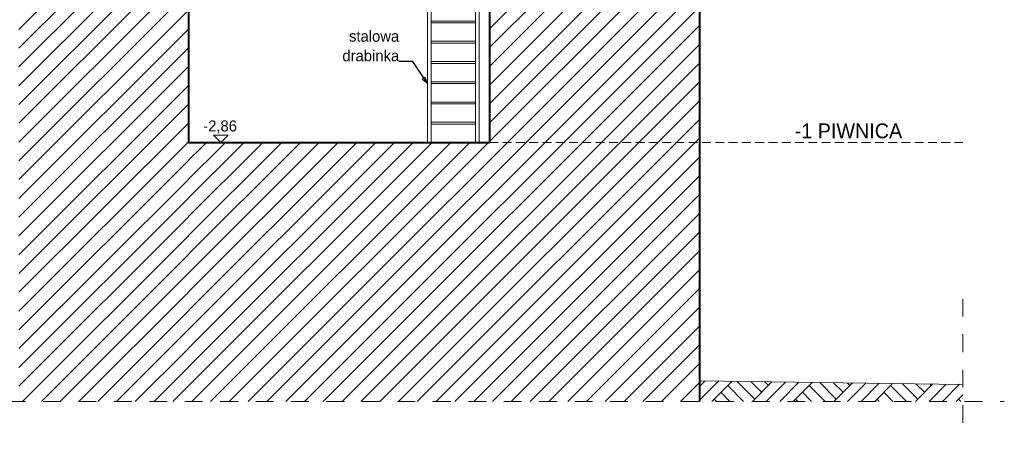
# Model space of a CAD drawing. Header units: millimetres. Extents: x 16408 to 141596, y -21057 to 26364.
# Tile 30 of 138: x 26171 to 39505, y -6861 to -1200. Entities that reach past the tile are written whole.
import ezdxf

# ---------------------------------------------------------------- set-up
doc = ezdxf.new("R2010")
doc.units = ezdxf.units.MM
doc.header["$MEASUREMENT"] = 0
for name, pattern in [('Przerywana', [480, 240, -240]), ('Przerywana gęsta', [180, 120, -60]), ('Wipeout_Contour', [1000, 0, -1000])]:
    doc.linetypes.add(name, pattern=pattern)
for name, color, linetype, lineweight in [('0_Nr_pióra__1', 7, 'Continuous', 13), ('0_Nr_pióra__103', 7, 'Continuous', 5), ('0_Nr_pióra__7', 7, 'Continuous', 20), ('0_Nr_pióra__93', 7, 'Continuous', 13), ('inw_schody zewnętrzne_Nr_pióra__1', 7, 'Continuous', 13), ('inw_schody zewnętrzne_Nr_pióra__27', 7, 'Continuous', 40)]:
    doc.layers.add(name, color=color, linetype=linetype, lineweight=lineweight)
doc.layers.add('0_Nr_pióra__101', color=7, linetype='Continuous', lineweight=5, true_color=0xb2b2b2)
doc.layers.add('inw_ściany zewnętrzne_Nr_pióra__61', color=7, linetype='Continuous', lineweight=13, true_color=0x6a6a6a)
doc.layers.add('inw_schody zewnętrzne', color=7, linetype='Continuous')
doc.styles.add('STYL_AUTOMATYCZNY_2', font='txt')
doc.dimstyles.new('STYL_AUTOMATYCZNY__6', dxfattribs={"dimtxt": 0.18, "dimasz": 91.2, "dimexe": 0.18, "dimexo": 0.0625, "dimgap": 0.09, "dimtad": 0, "dimtih": 1, "dimtoh": 1, "dimdec": 4, "dimzin": 0, "dimdsep": 46, "dimcen": 0.09, "dimadec": 0, "dimazin": 0, "dimtfac": 1, "dimtdec": 4, "dimtmove": 0, "dimatfit": 3, "dimldrblk": 'ARROWHEAD_4', "dimfxl": 0, "dimtolj": 1, "dimtzin": 0, "dimarcsym": 0})
pattern_1 = [(45, (0, 0), (-127.2792, 127.2792), [])]

# ---------------------------------------------------------------- blocks, each defined once
blk = doc.blocks.new('Wymiary_18_1', base_point=(28897, -2864))
at = {"layer": '0_Nr_pióra__1', "color": 7, "linetype": 'Continuous', "lineweight": 13}
for p, q in [((28897, -2864), (28797, -2764)), ((28797, -2764), (28997, -2764)), ((28997, -2764), (28897, -2864))]:
    blk.add_line(p, q, dxfattribs=at)
at = {"layer": '0_Nr_pióra__1', "color": 7, "lineweight": 13, "insert": (28657, -2744), "char_height": 150, "attachment_point": 7, "style": 'STYL_AUTOMATYCZNY_2'}
blk.add_mtext('\\A1;{\\pql;\\fCentury Gothic|b0|i0|c238|p34;-2,86}', dxfattribs=at)
blk = doc.blocks.new('ARROWHEAD_4')
at = {"color": 0, "linetype": 'Continuous', "lineweight": 0}
blk.add_line((0, 0), (-1, 0), dxfattribs=at)
at = {"color": 0, "linetype": 'Continuous', "lineweight": 0, "flags": 128}
blk.add_lwpolyline([(-1, 0.2679), (0, 0), (-1, -0.2679)], close=True, dxfattribs=at)

msp = doc.modelspace()

# ---------------------------------------------------------------- texts
at = {"layer": '0_Nr_pióra__7', "color": 7, "linetype": 'Continuous', "lineweight": 20, "insert": (37394.2, -2810.1), "char_height": 200, "attachment_point": 8, "style": 'STYL_AUTOMATYCZNY_2'}
msp.add_mtext('\\A1;{\\pqc;\\fCentury Gothic|b0|i0|c238|p34;-1 PIWNICA}', dxfattribs=at)

# ---------------------------------------------------------------- wipeouts: each hides what was drawn before it
at = {"color": 254, "linetype": 'Wipeout_Contour', "lineweight": 0, "ltscale": 150725.637076}
msp.add_wipeout([(35375.9, -6373.6), (38941.5, -6373.6), (38941.5, -6143), (35375.9, -6097.5)], dxfattribs=at)

# ---------------------------------------------------------------- next in the draw order: hatches: boundary and pattern name
at = {"layer": '0_Nr_pióra__101', "linetype": 'Continuous', "lineweight": 5, "true_color": 0xb2b2b2}
h = msp.add_hatch(dxfattribs=at)
h.set_pattern_fill('Grunt_0001', color=253, style=0, pattern_type=2)
h.set_pattern_definition([(45, (0, 0), (-275.7716, 275.7716), []), (45, (-91.9, 91.9), (-551.543, 551.543), []), (45, (-183.85, 183.85), (-551.543, 551.543), []), (135, (-275.77, 275.77), (91.92388, 91.92388), [390, -390])])
h.paths.add_polyline_path([(35375.9, -6373.6), (38941.5, -6373.6), (38941.5, -6143), (35375.9, -6097.5)])

# ---------------------------------------------------------------- next in the draw order: linework, layer by layer
at = {"layer": '0_Nr_pióra__1', "color": 7, "linetype": 'Przerywana', "lineweight": 13}
msp.add_line((38941.5, -4984.8), (38941.5, -6861.1), dxfattribs=at)

# ---------------------------------------------------------------- next in the draw order: wipeouts: each hides what was drawn before it
at = {"color": 254, "linetype": 'Wipeout_Contour', "lineweight": 0, "ltscale": 227356.527665}
msp.add_wipeout([(32531.8, -2863.6), (28390.9, -2863.6), (28390.9, -6373.6), (32595.9, -6373.6), (35375.9, -6373.6), (35375.9, 136.4), (32531.8, 136.4)], dxfattribs=at).dxf.layer = 'inw_schody zewnętrzne'

# ---------------------------------------------------------------- next in the draw order: hatches: boundary and pattern name
at = {"layer": 'inw_schody zewnętrzne_Nr_pióra__1', "linetype": 'Continuous', "lineweight": 13}
h = msp.add_hatch(dxfattribs=at)
h.set_pattern_fill('Bloczki_ceramiczne_0001', style=0, pattern_type=2)
h.set_pattern_definition(pattern_1)
h.paths.add_polyline_path([(32531.8, -2863.6), (28390.9, -2863.6), (28390.9, -6373.6), (32595.9, -6373.6), (35375.9, -6373.6), (35375.9, 136.4), (32531.8, 136.4)])

# ---------------------------------------------------------------- next in the draw order: linework, layer by layer
at = {"layer": '0_Nr_pióra__103', "color": 7, "linetype": 'Continuous', "lineweight": 5}
for p, q in [((31693.5, -2863.6), (31693.5, -3.6)), ((31744.3, -2863.6), (31744.3, -3.6)), ((32342.7, -2863.6), (32342.7, -3.6)), ((32393.5, -2863.6), (32393.5, -3.6)), ((32342.7, -1219.4), (31744.3, -1219.4)), ((32342.7, -1244.8), (31744.3, -1244.8)), ((32342.7, -1493.6), (31744.3, -1493.6)), ((32342.7, -1519), (31744.3, -1519)), ((32342.7, -1767.8), (31744.3, -1767.8)), ((32342.7, -1793.2), (31744.3, -1793.2)), ((32342.7, -2042), (31744.3, -2042)), ((32342.7, -2067.4), (31744.3, -2067.4)), ((32342.7, -2316.2), (31744.3, -2316.2)), ((32342.7, -2341.6), (31744.3, -2341.6)), ((32342.7, -2590.4), (31744.3, -2590.4)), ((32342.7, -2615.8), (31744.3, -2615.8))]:
    msp.add_line(p, q, dxfattribs=at)
at = {"layer": '0_Nr_pióra__93', "color": 7, "linetype": 'Continuous', "lineweight": 13, "flags": 128}
msp.add_lwpolyline([(35375.9, -6097.5), (38941.5, -6143)], dxfattribs=at)
at = {"layer": 'inw_schody zewnętrzne_Nr_pióra__27', "color": 7, "linetype": 'Continuous', "lineweight": 40}
for p, q in [((32531.8, 136.4), (32531.8, -2863.6)), ((35375.9, 136.4), (35375.9, -6373.6))]:
    msp.add_line(p, q, dxfattribs=at)
at = {"layer": 'inw_ściany zewnętrzne_Nr_pióra__61', "color": 251, "linetype": 'Przerywana gęsta', "lineweight": 13, "true_color": 0x6a6a6a, "flags": 128}
msp.add_lwpolyline([(32531.8, -2863.6), (38941.5, -2863.6)], dxfattribs=at)

# ---------------------------------------------------------------- next in the draw order: block references
at = {"color": 7, "linetype": 'Continuous', "lineweight": 13}
msp.add_blockref('Wymiary_18_1', (28896.6, -2863.6), dxfattribs=at)

# ---------------------------------------------------------------- next in the draw order: texts
at = {"layer": '0_Nr_pióra__1', "color": 7, "linetype": 'Continuous', "lineweight": 13, "insert": (31310.7, -1766), "char_height": 150, "attachment_point": 9, "line_spacing_factor": 1.05795, "style": 'STYL_AUTOMATYCZNY_2'}
msp.add_mtext('\\A1;{\\pqr;\\fCentury Gothic|b0|i0|c238|p34;stalowa\\P\\pqr;\\fCentury Gothic|b0|i0|c238|p34;drabinka}', dxfattribs=at)

# ---------------------------------------------------------------- next in the draw order: leaders
at = {"layer": '0_Nr_pióra__1', "color": 7, "linetype": 'Continuous', "lineweight": 13, "annotation_type": 0, "has_hookline": 1, "hookline_direction": 1, "text_width": 880.5}
msp.add_leader([(31693.5, -2067.4), (31494.4, -1766), (31310.8, -1766)], dimstyle='STYL_AUTOMATYCZNY__6', dxfattribs=at)

# ---------------------------------------------------------------- next in the draw order: wipeouts: each hides what was drawn before it
at = {"color": 254, "linetype": 'Wipeout_Contour', "lineweight": 0, "ltscale": 163501.268357}
msp.add_wipeout([(28455.2, -6373.6), (28455.2, 136.4), (26397.5, 136.4), (26397.5, -253.6), (26160.9, -250.6), (26160.9, -6373.6)], dxfattribs=at).dxf.layer = 'inw_schody zewnętrzne'

# ---------------------------------------------------------------- next in the draw order: hatches: boundary and pattern name
at = {"layer": 'inw_schody zewnętrzne_Nr_pióra__1', "linetype": 'Continuous', "lineweight": 13}
h = msp.add_hatch(dxfattribs=at)
h.set_pattern_fill('Bloczki_ceramiczne_0001', style=0, pattern_type=2)
h.set_pattern_definition(pattern_1)
h.paths.add_polyline_path([(28455.2, -6373.6), (28455.2, 136.4), (26397.5, 136.4), (26397.5, -253.6), (26160.9, -250.6), (26160.9, -6373.6)])

# ---------------------------------------------------------------- next in the draw order: linework, layer by layer
at = {"layer": '0_Nr_pióra__1', "color": 7, "linetype": 'Przerywana', "lineweight": 13}
msp.add_line((16408, -6373.6), (39504.9, -6373.6), dxfattribs=at)
at = {"layer": 'inw_schody zewnętrzne_Nr_pióra__27', "color": 7, "linetype": 'Continuous', "lineweight": 40}
for p, q in [((28455.2, 136.4), (28455.2, -2863.6)), ((28455.2, -2863.6), (32531.8, -2863.6))]:
    msp.add_line(p, q, dxfattribs=at)

doc.saveas('drawing.dxf')
